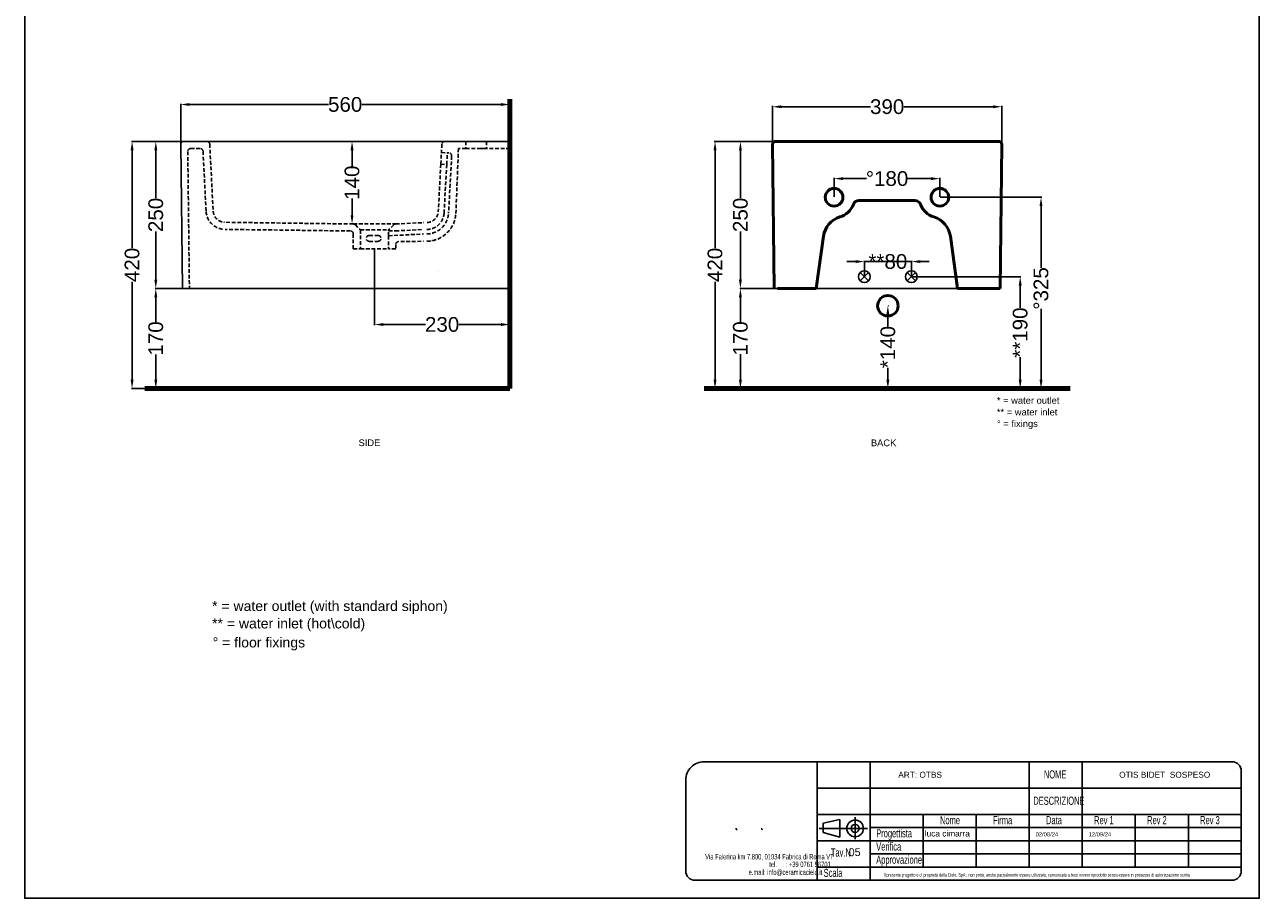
# Model space of a CAD drawing. Header units: millimetres. Extents: x -27314 to -19252, y 740 to 6899.
# Tile 2 of 7: x -23545 to -21445, y 740 to 2225. Entities that reach past the tile are written whole.
import ezdxf

# ---------------------------------------------------------------- set-up
doc = ezdxf.new("R2010")
doc.units = ezdxf.units.MM
doc.header["$MEASUREMENT"] = 0
doc.linetypes.add('DASHED2', pattern=[9.525, 6.35, -3.175])
doc.layers.add('Attacchi_Scarico', color=2, linetype='Continuous')
doc.layers.add('Quote', color=4, linetype='Continuous')
for name, color, linetype, lineweight in [('Sezione', 1, 'Continuous', 50), ('sezione linea', 6, 'Continuous', 80), ('tratteggiate', 5, 'DASHED2', 0), ('Vista', 8, 'Continuous', 15)]:
    doc.layers.add(name, color=color, linetype=linetype, lineweight=lineweight)
doc.styles.add('SLDTEXTSTYLE1', font='TXT', dxfattribs={"width": 0.605})
doc.styles.get("Standard").update_dxf_attribs({"font": 'arial.ttf'})
doc.dimstyles.new('ISO-25', dxfattribs={"dimtxt": 25, "dimasz": 15, "dimexe": 1.25, "dimexo": 0.625, "dimtad": 0, "dimdec": 0, "dimrnd": 5, "dimtxsty": 'Standard', "dimcen": 2.5, "dimadec": 0, "dimazin": 0, "dimtfac": 1, "dimtdec": 0, "dimtmove": 0, "dimatfit": 3, "dimfxl": 1, "dimarcsym": 0})

# ---------------------------------------------------------------- blocks, each defined once
blk = doc.blocks.new('*D392')
at = {"layer": 'Defpoints', "color": 0, "transparency": 16777216}
for p in [(-23275.1, 2026.5), (-23362.7, 1606.5), (-23230.7, 1606.5)]:
    blk.add_point(p, dxfattribs=at)
at = {"layer": 'Quote', "color": 0, "lineweight": -2, "transparency": 16777216}
for p, q in [((-23275.7, 2026.5), (-23364, 2026.5)), ((-23362.7, 2011.5), (-23362.7, 1845.2)), ((-23362.7, 1621.5), (-23362.7, 1787.8)), ((-23231.4, 1606.5), (-23364, 1606.5))]:
    blk.add_line(p, q, dxfattribs=at)
at = {"layer": 'Quote', "color": 0, "transparency": 16777216}
for points in [[(-23365.2, 2011.5), (-23360.2, 2011.5), (-23362.7, 2026.5)], [(-23365.2, 1621.5), (-23360.2, 1621.5), (-23362.7, 1606.5)]]:
    blk.add_solid(points, dxfattribs=at)
at = {"layer": 'Quote', "color": 0, "transparency": 16777216, "insert": (-23362.7, 1816.5), "char_height": 25, "attachment_point": 5, "rotation": 90}
blk.add_mtext('420', dxfattribs=at)
blk = doc.blocks.new('*D400')
at = {"layer": 'Defpoints', "color": 0, "transparency": 16777216}
for p in [(-22328, 2026.5), (-22268.4, 2026.5), (-22265.1, 1776.7)]:
    blk.add_point(p, dxfattribs=at)
at = {"layer": 'Quote', "color": 0, "lineweight": -2, "transparency": 16777216}
for p, q in [((-22269, 2026.5), (-22329.2, 2026.5)), ((-22328, 2011.5), (-22328, 1930)), ((-22328, 1791.7), (-22328, 1873.2)), ((-22265.7, 1776.7), (-22329.2, 1776.7))]:
    blk.add_line(p, q, dxfattribs=at)
at = {"layer": 'Quote', "color": 0, "transparency": 16777216}
for points in [[(-22330.5, 2011.5), (-22325.5, 2011.5), (-22328, 2026.5)], [(-22330.5, 1791.7), (-22325.5, 1791.7), (-22328, 1776.7)]]:
    blk.add_solid(points, dxfattribs=at)
at = {"layer": 'Quote', "color": 0, "transparency": 16777216, "insert": (-22328, 1901.6), "char_height": 25, "attachment_point": 5, "rotation": 90}
blk.add_mtext('250', dxfattribs=at)
blk = doc.blocks.new('*D401')
at = {"layer": 'Defpoints', "color": 0, "transparency": 16777216}
for p in [(-22265.1, 1776.7), (-22328, 1606.5), (-22265.1, 1606.5)]:
    blk.add_point(p, dxfattribs=at)
at = {"layer": 'Quote', "color": 0, "lineweight": -2, "transparency": 16777216}
for p, q in [((-22265.7, 1776.7), (-22329.2, 1776.7)), ((-22328, 1761.7), (-22328, 1718.6)), ((-22328, 1621.5), (-22328, 1664.6)), ((-22265.7, 1606.5), (-22329.2, 1606.5))]:
    blk.add_line(p, q, dxfattribs=at)
at = {"layer": 'Quote', "color": 0, "transparency": 16777216}
for points in [[(-22330.5, 1761.7), (-22325.5, 1761.7), (-22328, 1776.7)], [(-22330.5, 1621.5), (-22325.5, 1621.5), (-22328, 1606.5)]]:
    blk.add_solid(points, dxfattribs=at)
at = {"layer": 'Quote', "color": 0, "transparency": 16777216, "insert": (-22328, 1691.6), "char_height": 25, "attachment_point": 5, "rotation": 90}
blk.add_mtext('170', dxfattribs=at)
blk = doc.blocks.new('*D399')
at = {"layer": 'Defpoints', "color": 0, "transparency": 16777216}
for p in [(-22268.4, 2026.5), (-22371.2, 1606.5), (-22265.1, 1606.5)]:
    blk.add_point(p, dxfattribs=at)
at = {"layer": 'Quote', "color": 0, "lineweight": -2, "transparency": 16777216}
for p, q in [((-22269, 2026.5), (-22372.5, 2026.5)), ((-22371.2, 2011.5), (-22371.2, 1845.2)), ((-22371.2, 1621.5), (-22371.2, 1787.8)), ((-22265.7, 1606.5), (-22372.5, 1606.5))]:
    blk.add_line(p, q, dxfattribs=at)
at = {"layer": 'Quote', "color": 0, "transparency": 16777216}
for points in [[(-22373.7, 2011.5), (-22368.7, 2011.5), (-22371.2, 2026.5)], [(-22373.7, 1621.5), (-22368.7, 1621.5), (-22371.2, 1606.5)]]:
    blk.add_solid(points, dxfattribs=at)
at = {"layer": 'Quote', "color": 0, "transparency": 16777216, "insert": (-22371.2, 1816.5), "char_height": 25, "attachment_point": 5, "rotation": 90}
blk.add_mtext('420', dxfattribs=at)
blk = doc.blocks.new('*D403')
at = {"layer": 'Attacchi_Scarico', "color": 0, "lineweight": -2, "transparency": 16777216}
for p, q in [((-21988, 1931.5), (-21815.4, 1931.5)), ((-21816.7, 1916.5), (-21816.7, 1811.5)), ((-21816.7, 1621.5), (-21816.7, 1741.6)), ((-21987.9, 1606.5), (-21815.4, 1606.5))]:
    blk.add_line(p, q, dxfattribs=at)
at = {"layer": 'Attacchi_Scarico', "color": 0, "transparency": 16777216}
for points in [[(-21819.2, 1916.5), (-21814.2, 1916.5), (-21816.7, 1931.5)], [(-21819.2, 1621.5), (-21814.2, 1621.5), (-21816.7, 1606.5)]]:
    blk.add_solid(points, dxfattribs=at)
at = {"layer": 'Defpoints', "color": 0, "transparency": 16777216}
for p in [(-21988.6, 1931.5), (-21988.5, 1606.5), (-21816.7, 1606.5)]:
    blk.add_point(p, dxfattribs=at)
at = {"layer": 'Attacchi_Scarico', "color": 0, "transparency": 16777216, "insert": (-21816.7, 1776.5), "char_height": 25, "attachment_point": 5, "rotation": 90}
blk.add_mtext('°325', dxfattribs=at)
blk = doc.blocks.new('*D404')
at = {"layer": 'Attacchi_Scarico', "color": 0, "lineweight": -2, "transparency": 16777216}
for p, q in [((-22076.6, 1747.1), (-22075.9, 1747.1)), ((-22077.2, 1732.1), (-22077.2, 1712)), ((-22077.2, 1621.5), (-22077.2, 1641.6)), ((-22074, 1606.5), (-22078.4, 1606.5))]:
    blk.add_line(p, q, dxfattribs=at)
at = {"layer": 'Attacchi_Scarico', "color": 0, "transparency": 16777216}
for points in [[(-22079.7, 1732.1), (-22074.7, 1732.1), (-22077.2, 1747.1)], [(-22079.7, 1621.5), (-22074.7, 1621.5), (-22077.2, 1606.5)]]:
    blk.add_solid(points, dxfattribs=at)
at = {"layer": 'Defpoints', "color": 0, "transparency": 16777216}
for p in [(-22077.2, 1747.1), (-22077.2, 1747.1), (-22073.3, 1606.5)]:
    blk.add_point(p, dxfattribs=at)
at = {"layer": 'Attacchi_Scarico', "color": 0, "transparency": 16777216, "insert": (-22077.2, 1676.8), "char_height": 25, "attachment_point": 5, "rotation": 90}
blk.add_mtext('*140', dxfattribs=at)
blk = doc.blocks.new('*D405')
at = {"layer": 'Attacchi_Scarico', "color": 0, "lineweight": -2, "transparency": 16777216}
for p, q in [((-22036.6, 1796.5), (-21850.9, 1796.5)), ((-21852.1, 1781.5), (-21852.1, 1743.5)), ((-21852.1, 1621.5), (-21852.1, 1659.5)), ((-22067.5, 1606.5), (-21850.9, 1606.5))]:
    blk.add_line(p, q, dxfattribs=at)
at = {"layer": 'Attacchi_Scarico', "color": 0, "transparency": 16777216}
for points in [[(-21854.6, 1781.5), (-21849.6, 1781.5), (-21852.1, 1796.5)], [(-21854.6, 1621.5), (-21849.6, 1621.5), (-21852.1, 1606.5)]]:
    blk.add_solid(points, dxfattribs=at)
at = {"layer": 'Defpoints', "color": 0, "transparency": 16777216}
for p in [(-22037.2, 1796.5), (-21852.1, 1796.5), (-22068.2, 1606.5)]:
    blk.add_point(p, dxfattribs=at)
at = {"layer": 'Attacchi_Scarico', "color": 0, "transparency": 16777216, "insert": (-21852.1, 1701.5), "char_height": 25, "attachment_point": 5, "rotation": 90}
blk.add_mtext('**190', dxfattribs=at)
blk = doc.blocks.new('*D402')
at = {"layer": 'Attacchi_Scarico', "color": 0, "lineweight": -2, "transparency": 16777216}
for p, q in [((-22132.2, 1822.2), (-22147.2, 1822.2)), ((-22117.2, 1797.1), (-22117.2, 1823.5)), ((-22117.2, 1822.2), (-22037.2, 1822.2)), ((-22037.2, 1797.1), (-22037.2, 1823.5)), ((-22022.2, 1822.2), (-22007.2, 1822.2))]:
    blk.add_line(p, q, dxfattribs=at)
at = {"layer": 'Attacchi_Scarico', "color": 0, "transparency": 16777216}
for points in [[(-22132.2, 1824.7), (-22132.2, 1819.7), (-22117.2, 1822.2)], [(-22022.2, 1824.7), (-22022.2, 1819.7), (-22037.2, 1822.2)]]:
    blk.add_solid(points, dxfattribs=at)
at = {"layer": 'Defpoints', "color": 0, "transparency": 16777216}
for p in [(-22037.2, 1822.2), (-22117.2, 1796.5), (-22037.2, 1796.5)]:
    blk.add_point(p, dxfattribs=at)
at = {"layer": 'Attacchi_Scarico', "color": 0, "transparency": 16777216, "insert": (-22077.2, 1822.2), "char_height": 25, "attachment_point": 5}
blk.add_mtext('**80', dxfattribs=at)
blk = doc.blocks.new('*D406')
at = {"layer": 'Attacchi_Scarico', "color": 0, "lineweight": -2, "transparency": 16777216}
for p, q in [((-22168.7, 1932.1), (-22168.7, 1964.5)), ((-22153.7, 1963.2), (-22113.5, 1963.2)), ((-22003.6, 1963.2), (-22043.8, 1963.2)), ((-21988.6, 1932.1), (-21988.6, 1964.5))]:
    blk.add_line(p, q, dxfattribs=at)
at = {"layer": 'Attacchi_Scarico', "color": 0, "transparency": 16777216}
for points in [[(-22153.7, 1965.7), (-22153.7, 1960.7), (-22168.7, 1963.2)], [(-22003.6, 1965.7), (-22003.6, 1960.7), (-21988.6, 1963.2)]]:
    blk.add_solid(points, dxfattribs=at)
at = {"layer": 'Defpoints', "color": 0, "transparency": 16777216}
for p in [(-21988.6, 1963.2), (-22168.7, 1931.5), (-21988.6, 1931.5)]:
    blk.add_point(p, dxfattribs=at)
at = {"layer": 'Attacchi_Scarico', "color": 0, "transparency": 16777216, "insert": (-22078.6, 1963.2), "char_height": 25, "attachment_point": 5}
blk.add_mtext('°180', dxfattribs=at)
blk = doc.blocks.new('*D407')
at = {"layer": 'Defpoints', "color": 0, "transparency": 16777216}
for p in [(-23280.1, 2089.2), (-23280.1, 2021.5), (-22720.4, 2026.5)]:
    blk.add_point(p, dxfattribs=at)
at = {"layer": 'Quote', "color": 0, "lineweight": -2, "transparency": 16777216}
for p, q in [((-23280.1, 2022.1), (-23280.1, 2090.4)), ((-23265.1, 2089.2), (-23028.5, 2089.2)), ((-22735.4, 2089.2), (-22972.1, 2089.2)), ((-22720.4, 2027.1), (-22720.4, 2090.4))]:
    blk.add_line(p, q, dxfattribs=at)
at = {"layer": 'Quote', "color": 0, "transparency": 16777216}
for points in [[(-23265.1, 2091.7), (-23265.1, 2086.7), (-23280.1, 2089.2)], [(-22735.4, 2091.7), (-22735.4, 2086.7), (-22720.4, 2089.2)]]:
    blk.add_solid(points, dxfattribs=at)
at = {"layer": 'Quote', "color": 0, "transparency": 16777216, "insert": (-23000.3, 2089.2), "char_height": 25, "attachment_point": 5}
blk.add_mtext('560', dxfattribs=at)
blk = doc.blocks.new('*D408')
at = {"layer": 'Defpoints', "color": 0, "transparency": 16777216}
for p in [(-21883.4, 2085.4), (-22273.4, 2021.5), (-21883.4, 2021.5)]:
    blk.add_point(p, dxfattribs=at)
at = {"layer": 'Quote', "color": 0, "lineweight": -2, "transparency": 16777216}
for p, q in [((-22273.4, 2022.1), (-22273.4, 2086.7)), ((-22258.4, 2085.4), (-22106.6, 2085.4)), ((-21898.4, 2085.4), (-22050.2, 2085.4)), ((-21883.4, 2022.1), (-21883.4, 2086.7))]:
    blk.add_line(p, q, dxfattribs=at)
at = {"layer": 'Quote', "color": 0, "transparency": 16777216}
for points in [[(-22258.4, 2087.9), (-22258.4, 2082.9), (-22273.4, 2085.4)], [(-21898.4, 2087.9), (-21898.4, 2082.9), (-21883.4, 2085.4)]]:
    blk.add_solid(points, dxfattribs=at)
at = {"layer": 'Quote', "color": 0, "transparency": 16777216, "insert": (-22078.4, 2085.4), "char_height": 25, "attachment_point": 5}
blk.add_mtext('390', dxfattribs=at)
blk = doc.blocks.new('*D414')
at = {"layer": 'Defpoints', "color": 0, "transparency": 16777216}
for p in [(-22950.4, 1844.1), (-22720.4, 1776.5), (-22950.4, 1715.2)]:
    blk.add_point(p, dxfattribs=at)
at = {"layer": 'Quote', "color": 0, "lineweight": -2, "transparency": 16777216}
for p, q in [((-22950.4, 1843.5), (-22950.4, 1713.9)), ((-22720.4, 1775.9), (-22720.4, 1713.9)), ((-22935.4, 1715.2), (-22863.8, 1715.2)), ((-22735.4, 1715.2), (-22807, 1715.2))]:
    blk.add_line(p, q, dxfattribs=at)
at = {"layer": 'Quote', "color": 0, "transparency": 16777216}
for points in [[(-22935.4, 1717.7), (-22935.4, 1712.7), (-22950.4, 1715.2)], [(-22735.4, 1717.7), (-22735.4, 1712.7), (-22720.4, 1715.2)]]:
    blk.add_solid(points, dxfattribs=at)
at = {"layer": 'Quote', "color": 0, "transparency": 16777216, "insert": (-22835.4, 1715.2), "char_height": 25, "attachment_point": 5}
blk.add_mtext('230', dxfattribs=at)
blk = doc.blocks.new('*D425')
at = {"layer": 'Defpoints', "color": 0, "transparency": 16777216}
for p in [(-22988.6, 2026.5), (-22986.7, 2026.5), (-22986.7, 1886.1)]:
    blk.add_point(p, dxfattribs=at)
at = {"layer": 'Quote', "color": 0, "lineweight": -2, "transparency": 16777216}
for p, q in [((-22987.3, 2026.5), (-22989.9, 2026.5)), ((-22988.6, 2011.5), (-22988.6, 1983.3)), ((-22988.6, 1901.1), (-22988.6, 1929.3)), ((-22987.3, 1886.1), (-22989.9, 1886.1))]:
    blk.add_line(p, q, dxfattribs=at)
at = {"layer": 'Quote', "color": 0, "transparency": 16777216}
for points in [[(-22991.1, 2011.5), (-22986.1, 2011.5), (-22988.6, 2026.5)], [(-22991.1, 1901.1), (-22986.1, 1901.1), (-22988.6, 1886.1)]]:
    blk.add_solid(points, dxfattribs=at)
at = {"layer": 'Quote', "color": 0, "transparency": 16777216, "insert": (-22988.6, 1956.3), "char_height": 25, "attachment_point": 5, "rotation": 90}
blk.add_mtext('140', dxfattribs=at)
blk = doc.blocks.new('*D484')
at = {"layer": 'Defpoints', "color": 0, "transparency": 16777216}
for p in [(-23280.1, 2026.5), (-23322.4, 1776.5), (-23277.2, 1776.5)]:
    blk.add_point(p, dxfattribs=at)
at = {"layer": 'Quote', "color": 0, "lineweight": -2, "transparency": 16777216}
for p, q in [((-23280.7, 2026.5), (-23323.7, 2026.5)), ((-23322.4, 2011.5), (-23322.4, 1929.9)), ((-23322.4, 1791.5), (-23322.4, 1873.1)), ((-23277.8, 1776.5), (-23323.7, 1776.5))]:
    blk.add_line(p, q, dxfattribs=at)
at = {"layer": 'Quote', "color": 0, "transparency": 16777216}
for points in [[(-23324.9, 2011.5), (-23319.9, 2011.5), (-23322.4, 2026.5)], [(-23324.9, 1791.5), (-23319.9, 1791.5), (-23322.4, 1776.5)]]:
    blk.add_solid(points, dxfattribs=at)
at = {"layer": 'Quote', "color": 0, "transparency": 16777216, "insert": (-23322.4, 1901.5), "char_height": 25, "attachment_point": 5, "rotation": 90}
blk.add_mtext('250', dxfattribs=at)
blk = doc.blocks.new('*D485')
at = {"layer": 'Defpoints', "color": 0, "transparency": 16777216}
for p in [(-23280.2, 1776.5), (-23322.4, 1606.5), (-23280.2, 1606.5)]:
    blk.add_point(p, dxfattribs=at)
at = {"layer": 'Quote', "color": 0, "lineweight": -2, "transparency": 16777216}
for p, q in [((-23280.8, 1776.5), (-23323.7, 1776.5)), ((-23322.4, 1761.5), (-23322.4, 1718.5)), ((-23322.4, 1621.5), (-23322.4, 1664.5)), ((-23280.8, 1606.5), (-23323.7, 1606.5))]:
    blk.add_line(p, q, dxfattribs=at)
at = {"layer": 'Quote', "color": 0, "transparency": 16777216}
for points in [[(-23324.9, 1761.5), (-23319.9, 1761.5), (-23322.4, 1776.5)], [(-23324.9, 1621.5), (-23319.9, 1621.5), (-23322.4, 1606.5)]]:
    blk.add_solid(points, dxfattribs=at)
at = {"layer": 'Quote', "color": 0, "transparency": 16777216, "insert": (-23322.4, 1691.5), "char_height": 25, "attachment_point": 5, "rotation": 90}
blk.add_mtext('170', dxfattribs=at)

msp = doc.modelspace()

# ---------------------------------------------------------------- linework, layer by layer
at = {"layer": 'Attacchi_Scarico'}
for p, q in [((-22110.1, 1789.4), (-22124.3, 1803.6)), ((-22124.3, 1789.4), (-22110.1, 1803.6)), ((-22030.1, 1789.4), (-22044.3, 1803.6)), ((-22044.3, 1789.4), (-22030.1, 1803.6))]:
    msp.add_line(p, q, dxfattribs=at)
for centre in [(-22117.2, 1796.5), (-22037.2, 1796.5)]:
    msp.add_circle(centre, 10, dxfattribs=at)
at = {"layer": 'Quote'}
for p, q in [((-21926.9, 882.5), (-21926.9, 792.9)), ((-21836.7, 882.5), (-21836.7, 792.9)), ((-21746.5, 882.5), (-21746.5, 792.9)), ((-21656.3, 882.5), (-21656.3, 792.9)), ((-21566.1, 882.5), (-21566.1, 792.9)), ((-22187.5, 867.5), (-22158.7, 873.7)), ((-22187.5, 858.7), (-22187.5, 867.5)), ((-22158.7, 858.7), (-22158.7, 873.7)), ((-22132.9, 858.7), (-22132.9, 877.6)), ((-22111.9, 858.7), (-22193.9, 858.7)), ((-22187.5, 858.7), (-22187.5, 851.7)), ((-22187.5, 851.7), (-22158.7, 843.7)), ((-22158.7, 858.7), (-22158.7, 843.7)), ((-22132.9, 858.7), (-22132.9, 840.5)), ((-22107.2, 860.1), (-21476, 860.1)), ((-22107.2, 837.7), (-21476, 837.7)), ((-22107.2, 815.3), (-21476, 815.3)), ((-22017, 792.9), (-21476, 792.9))]:
    msp.add_line(p, q, dxfattribs=at)
msp.add_lwpolyline([(-23545.4, 3709.9), (-21445.4, 3709.9), (-21445.4, 739.9), (-23545.4, 739.9), (-23545.4, 3709.9)], dxfattribs=at)
for points in [[(-22389.9, 972.1), (-22197.4, 972.1), (-22197.4, 770.5), (-22405.2, 770.5, -0.414214), (-22421, 786.3), (-22421, 941, -0.414214)], [(-21746.5, 972.1), (-21491.7, 972.1, -0.414214), (-21476, 956.3), (-21476, 927.3), (-21746.5, 927.3)]]:
    msp.add_lwpolyline(points, format="xyb", close=True, dxfattribs=at)
for points in [[(-22197.4, 972.1), (-21836.7, 972.1), (-21836.7, 927.3), (-22197.4, 927.3)], [(-22107.2, 927.3), (-22197.4, 927.3), (-22197.4, 972.1), (-22107.2, 972.1)], [(-22107.2, 972.1), (-21836.7, 972.1), (-21836.7, 927.3), (-22107.2, 927.3)], [(-21746.5, 927.3), (-21836.7, 927.3), (-21836.7, 972.1), (-21746.5, 972.1)], [(-22107.2, 882.5), (-22197.4, 882.5), (-22197.4, 927.3), (-22107.2, 927.3)], [(-22197.4, 927.3), (-21836.7, 927.3), (-21836.7, 882.5), (-22197.4, 882.5)], [(-22107.2, 927.3), (-21836.7, 927.3), (-21836.7, 882.5), (-22107.2, 882.5)], [(-21746.5, 927.3), (-21476, 927.3), (-21476, 882.5), (-21746.5, 882.5)], [(-22107.2, 792.9), (-22197.4, 792.9), (-22197.4, 882.5), (-22107.2, 882.5)], [(-22107.2, 882.5), (-22017, 882.5), (-22017, 792.9), (-22107.2, 792.9)], [(-22017, 882.5), (-21476, 882.5), (-21476, 792.9), (-22017, 792.9)], [(-22197.4, 792.9), (-22107.2, 792.9), (-22107.2, 837.7), (-22197.4, 837.7)], [(-22107.2, 792.9), (-22197.4, 792.9), (-22197.4, 770.5), (-22107.2, 770.5)]]:
    msp.add_lwpolyline(points, close=True, dxfattribs=at)
msp.add_lwpolyline([(-22197.4, 770.5), (-21491.7, 770.5, 0.414214), (-21476, 786.3), (-21476, 792.9)], format="xyb", dxfattribs=at)
for radius in [14.2, 6.84]:
    msp.add_circle((-22132.9, 858.7), radius, dxfattribs=at)
for points in [[(-22336.4, 857.9), (-22336.4, 857.9), (-22334, 857.9), (-22334, 857.9)], [(-22334, 857), (-22334, 856.3), (-22334.2, 855.8), (-22334.5, 855.5)], [(-22292.9, 857.8), (-22292.9, 857.8), (-22291.1, 857.8), (-22291.1, 857.8)], [(-22291.1, 857.3), (-22291.1, 856.7), (-22291.2, 856.4), (-22291.5, 856.1)]]:
    msp.add_open_spline(points, degree=3, dxfattribs=at)
at = {"layer": 'Sezione'}
for p, q in [((-22273.4, 2021.5), (-22270.4, 1776.7)), ((-22268.4, 2026.5), (-21888.4, 2026.5)), ((-21883.4, 2021.5), (-21886.4, 1776.5)), ((-22126.5, 1925.9), (-22031.1, 1925.9)), ((-22199.2, 1776.7), (-22186.8, 1865.3)), ((-21958.5, 1776.7), (-21970.9, 1865.3)), ((-22265.1, 1776.7), (-22199.2, 1776.7)), ((-21886.4, 1776.5), (-21958.5, 1776.7))]:
    msp.add_line(p, q, dxfattribs=at)
for centre, radius in [((-22168.7, 1931.5), 15), ((-21988.7, 1931.5), 15), ((-22077.2, 1747.1), 17.5)]:
    msp.add_circle(centre, radius, dxfattribs=at)
for centre, radius, start, end in [((-22268.4, 2021.5), 5, 90, 180), ((-21888.4, 2021.5), 5, 0, 90), ((-22169.1, 1932), 35.5, 286.8812, 339.3131), ((-22126.5, 1915.9), 10, 90, 159.3131), ((-22031.1, 1915.9), 10, 18.2254, 90), ((-21988.6, 1932), 35.5, 200.6869, 253.1188), ((-22147.1, 1859.8), 40, 106.8812, 172.0344), ((-22010.5, 1859.8), 40, 7.9656, 73.1188)]:
    msp.add_arc(centre, radius, start, end, dxfattribs=at)
at = {"layer": 'sezione linea'}
for p, q in [((-22720.4, 2098.2), (-22720.4, 1606.5)), ((-22720.4, 1606.5), (-23341, 1606.5)), ((-21767.2, 1606.5), (-22389.6, 1606.5))]:
    msp.add_line(p, q, dxfattribs=at)
at = {"layer": 'tratteggiate', "linetype": 'DASHED2', "lineweight": -3}
for p, q in [((-23230.7, 2021.8), (-23224.8, 1908)), ((-22835.7, 2021.8), (-22836.5, 2007.7)), ((-22795.1, 2026.5), (-22795.1, 2014.6)), ((-22760.1, 2026.5), (-22760.1, 2014.6)), ((-23268, 2009.4), (-23265.2, 1776.7)), ((-23263, 2014.5), (-23247.1, 2014.5)), ((-23242.1, 2009.8), (-23236.8, 1907.3)), ((-22837.6, 1987.7), (-22836.5, 2007.7)), ((-22836.5, 2007.7), (-22823.9, 2007)), ((-22827.6, 1987.1), (-22826.5, 2007.1)), ((-22819.2, 2001.7), (-22824.4, 1904.7)), ((-22807.6, 2014.6), (-22812, 1904)), ((-22795.1, 2014.6), (-22807.6, 2014.6)), ((-22795.1, 2014.6), (-22760.1, 2014.6)), ((-22773.8, 2014.6), (-22720.4, 2014.6)), ((-22837.6, 1987.7), (-22841.9, 1907.4)), ((-22837.6, 1987.7), (-22827.6, 1987.1)), ((-22827.6, 1987.1), (-22832, 1905.1)), ((-22991.4, 1874.2), (-23204.4, 1877)), ((-22986.7, 1886.1), (-23203.9, 1889)), ((-22986.5, 1869.2), (-22986.5, 1844.1)), ((-22986.5, 1869.2), (-22986.5, 1844.1)), ((-22986.4, 1886.1), (-22914.4, 1886.1)), ((-22983, 1884.6), (-22974.4, 1876)), ((-22974.4, 1876), (-22926.4, 1876)), ((-22974.4, 1876), (-22974.4, 1844.1)), ((-22917.8, 1884.6), (-22926.4, 1876)), ((-22926.4, 1876), (-22926.4, 1874.2)), ((-22926.4, 1874.2), (-22914.5, 1874.3)), ((-22926.4, 1866.1), (-22926.4, 1874.2)), ((-22926.4, 1866.1), (-22867, 1869.1)), ((-22914.6, 1874.3), (-22867.1, 1876.7)), ((-22914.5, 1886.1), (-22866.4, 1888.5)), ((-22959.4, 1866.6), (-22944.4, 1866.6)), ((-22959.4, 1856.6), (-22944.4, 1856.6)), ((-22926.4, 1866.1), (-22926.4, 1844.1)), ((-22914.3, 1851.1), (-22914.3, 1844.1)), ((-22905.8, 1856.1), (-22866.9, 1856.7)), ((-22986.5, 1844.1), (-22974.4, 1844.1)), ((-22974.4, 1844.1), (-22926.4, 1844.1)), ((-22914.3, 1844.1), (-22926.4, 1844.1)), ((-23277.2, 1776.5), (-23265.2, 1776.7))]:
    msp.add_line(p, q, dxfattribs=at)
for centre, radius, start, end in [((-23235.7, 2021.5), 5, 3, 90), ((-22830.7, 2021.5), 5, 90, 177), ((-23263, 2009.5), 5, 90, 180.7015), ((-23247.1, 2009.5), 5, 3, 90), ((-22824.2, 2002), 5, 356.9125, 86.8273), ((-23204.8, 1909), 32, 183, 267.8501), ((-23204.8, 1909), 20, 183, 267.8501), ((-22862, 1906.7), 30, 270.7819, 356.9125), ((-22862, 1906.7), 37.6, 270.7819, 356.9125), ((-22862, 1906.7), 50, 270.7819, 356.9125), ((-22861.9, 1908.5), 20, 272.9005, 356.9125), ((-22991.5, 1869.2), 5, 0, 87.8501), ((-22986.5, 1881.1), 5, 45.0257, 88.9472), ((-22914.3, 1881.1), 5, 91.0528, 134.9743), ((-22959.4, 1861.6), 5, 90, 270), ((-22944.4, 1861.6), 5, 270, 90), ((-22909.3, 1851.1), 5, 90.7819, 180)]:
    msp.add_arc(centre, radius, start, end, dxfattribs=at)
at = {"layer": 'Vista', "color": 8, "lineweight": -3}
for p, q in [((-23280.1, 2021.4), (-23277.2, 1776.5)), ((-22720.4, 2026.5), (-23275.1, 2026.5)), ((-22720.4, 1776.5), (-22720.4, 2026.5)), ((-22720.4, 1776.5), (-23277.2, 1776.5)), ((-22199.2, 1776.7), (-21958.5, 1776.7))]:
    msp.add_line(p, q, dxfattribs=at)
msp.add_arc((-23275.1, 2021.5), 5, 90, 180.6875, dxfattribs=at)
for points in [[(-23277.5, 1805.7), (-23277.5, 1805.7), (-23277.5, 1805.7), (-23277.5, 1805.7)], [(-22841, 1805.7), (-22841, 1805.7), (-22841, 1805.7), (-22841, 1805.7)]]:
    msp.add_open_spline(points, degree=3, dxfattribs=at)

# ---------------------------------------------------------------- texts
at = {"layer": 'Attacchi_Scarico'}
for s, height, p in [('* = water outlet ', 11.377, (-21891.8, 1580.5)), ('** = water inlet ', 11.377, (-21891.8, 1560.7)), ('° = fixings ', 11.377, (-21891.6, 1541)), ('SIDE', 11.38, (-22977.5, 1508.5)), ('BACK', 11.38, (-22106.1, 1508.4)), ('* = water outlet (with standard siphon) ', 17.065, (-23226.7, 1228.2)), ('** = water inlet (hot\\cold)', 17.065, (-23226.7, 1198.6)), ('° = floor fixings ', 17.065, (-23225.7, 1166.3))]:
    msp.add_text(s, height=height, dxfattribs=at).set_placement(p)
at = {"layer": 'Quote', "attachment_point": 1}
for s, width, gutter_width, insert, char_height in [('ART: OTBS', 598.989, 12.5, (-22059.5, 954.9), 10.08), ('OTIS BIDET  SOSPESO', 598.989, 12.5, (-21683.7, 954.9), 10.08), ('\\pxi-2,l3,t3;{\\fArial|b0|i0|c0|p34;luca cimarra}', 226.187, 12.5, (-22024.5, 855), 10.08), ('{\\f@Arial Unicode MS|b0|i0|c0|p34;02/08/24}', 5.787, 8.75, (-21825.9, 852.2), 7.056), ('{\\f@Arial Unicode MS|b0|i0|c0|p34;12/09/24}', 5.787, 8.75, (-21735.7, 852.2), 7.056), ('\\pxi-2,l3,t3;05', 226.187, 12.5, (-22157, 824.8), 13.104)]:
    msp.add_mtext_dynamic_manual_height_columns(s, width=width, gutter_width=gutter_width, heights=[0], dxfattribs=dict(at, insert=insert, char_height=char_height))
at = {"layer": 'Quote', "attachment_point": 1, "style": 'SLDTEXTSTYLE1'}
for s, insert, char_height in [('{\\fArial|b0|i0|c0|p34;NOME}', (-21811.8, 957.4), 13.792), ('{\\fArial|b0|i0|c0|p34;DESCRIZIONE}', (-21829.8, 912.6), 13.792), ('{\\fArial|b0|i0|c0|p34;Nome}', (-21988.5, 879.6), 13.792), ('{\\fArial|b0|i0|c0|p34;Firma}', (-21898.3, 879.6), 13.792), ('{\\fArial|b0|i0|c0|p34;Data}', (-21808.2, 879.6), 13.792), ('{\\fArial|b0|i0|c0|p34;Rev 1}', (-21726.4, 879.6), 13.792), ('{\\fArial|b0|i0|c0|p34;Rev 2}', (-21636.2, 879.6), 13.792), ('{\\fArial|b0|i0|c0|p34;Rev 3}', (-21546, 879.6), 13.792), ('{\\fArial|b0|i0|c0|p34;Progettista}', (-22097, 857.2), 13.792), ('\\pxi-3,l4,t4;{\\fArial|b0|i0|c0|p34;Tav.N.}', (-22187.9, 824.6), 13.792), ('{\\fArial|b0|i0|c0|p34;Verifica}', (-22097, 834.8), 13.792), ('{\\fArial|b0|i0|c0|p34;Via Falerina km 7.800, 01034 Fabrica di Roma VT }', (-22387.9, 815.2), 9.309), ('\\pxi-0.58224,l1.5822,t1.5822;{\\fArial|b0|i0|c0|p34;tel.^I: +39 0761 56701}', (-22288.3, 802.2), 9.309), ('{\\fArial|b0|i0|c0|p34;Approvazione}', (-22097, 812.4), 13.792), ('{\\fArial|b0|i0|c0|p34;e.mail: info@ceramicacielo.it}', (-22314, 788.8), 9.309), ('{\\fArial|b0|i0|c0|p34;Scala}', (-22186.4, 790), 13.792), ('{\\f@Arial Unicode MS|b0|i0|c0|p34;Il presente progetto è di proprietà della Cielo. SpA ; non potrà, anche parzialmente essere utilizzato, comunicato a terzi ovvero riprodotto senza essere in possesso di autorizzazione scritta}', (-22084.5, 782.7), 5.9576)]:
    msp.add_mtext(s, dxfattribs=dict(at, insert=insert, char_height=char_height))

# ---------------------------------------------------------------- dimensions: what is measured, and where the dimension line sits
at = {"layer": 'Attacchi_Scarico'}
dim = msp.add_linear_dim(base=(-21988.6, 1963.2), p1=(-22168.7, 1931.5), p2=(-21988.6, 1931.5), text='°<>', dimstyle='ISO-25', override={"dimtmove": 2}, dxfattribs=at)
dim.commit()
dim.dimension.update_dxf_attribs({"geometry": '*D406', "text_midpoint": (-22078.6, 1963.2)})
for base, p1, p2, text, picture, middle in [((-21816.7, 1606.5), (-21988.6, 1931.5), (-21988.5, 1606.5), '°<>', '*D403', (-21816.7, 1776.5)), ((-21852.1, 1796.5), (-22068.2, 1606.5), (-22037.2, 1796.5), '**<>', '*D405', (-21852.1, 1701.5))]:
    dim = msp.add_linear_dim(base=base, p1=p1, p2=p2, angle=90, text=text, dimstyle='ISO-25', override={"dimtmove": 2}, dxfattribs=at)
    dim.commit()
    dim.dimension.update_dxf_attribs({"geometry": picture, "text_midpoint": middle, "dimtype": 160})
dim = msp.add_linear_dim(base=(-22037.2, 1822.2), p1=(-22117.2, 1796.5), p2=(-22037.2, 1796.5), text='**<>', dimstyle='ISO-25', override={"dimtmove": 2}, dxfattribs=at)
dim.commit()
dim.dimension.update_dxf_attribs({"geometry": '*D402', "text_midpoint": (-22077.2, 1822.2), "dimtype": 160})
dim = msp.add_linear_dim(base=(-22077.2, 1747.1), p1=(-22073.3, 1606.5), p2=(-22077.2, 1747.1), angle=90, text='*<>', dimstyle='ISO-25', override={"dimtmove": 2}, dxfattribs=at)
dim.commit()
dim.dimension.update_dxf_attribs({"geometry": '*D404', "text_midpoint": (-22077.2, 1676.8)})
at = {"layer": 'Quote'}
for base, p1, p2, picture, middle in [((-23280.1, 2089.2), (-22720.4, 2026.5), (-23280.1, 2021.5), '*D407', (-23000.3, 2089.2)), ((-21883.4, 2085.4), (-22273.4, 2021.5), (-21883.4, 2021.5), '*D408', (-22078.4, 2085.4)), ((-22950.4, 1715.2), (-22720.4, 1776.5), (-22950.4, 1844.1), '*D414', (-22835.4, 1715.2))]:
    dim = msp.add_linear_dim(base=base, p1=p1, p2=p2, dimstyle='ISO-25', dxfattribs=at)
    dim.commit()
    dim.dimension.update_dxf_attribs({"geometry": picture, "text_midpoint": middle})
for base, p1, p2, picture, middle in [((-23362.7, 1606.5), (-23275.1, 2026.5), (-23230.7, 1606.5), '*D392', (-23362.7, 1816.5)), ((-23322.4, 1776.5), (-23280.1, 2026.5), (-23277.2, 1776.5), '*D484', (-23322.4, 1901.5)), ((-22988.6, 2026.5), (-22986.7, 1886.1), (-22986.7, 2026.5), '*D425', (-22988.6, 1956.3)), ((-22371.2, 1606.5), (-22268.4, 2026.5), (-22265.1, 1606.5), '*D399', (-22371.2, 1816.5)), ((-22328, 2026.5), (-22265.1, 1776.7), (-22268.4, 2026.5), '*D400', (-22328, 1901.6)), ((-23322.4, 1606.5), (-23280.2, 1776.5), (-23280.2, 1606.5), '*D485', (-23322.4, 1691.5)), ((-22328, 1606.5), (-22265.1, 1776.7), (-22265.1, 1606.5), '*D401', (-22328, 1691.6))]:
    dim = msp.add_linear_dim(base=base, p1=p1, p2=p2, angle=90, dimstyle='ISO-25', dxfattribs=at)
    dim.commit()
    dim.dimension.update_dxf_attribs({"geometry": picture, "text_midpoint": middle})

doc.saveas('drawing.dxf')
